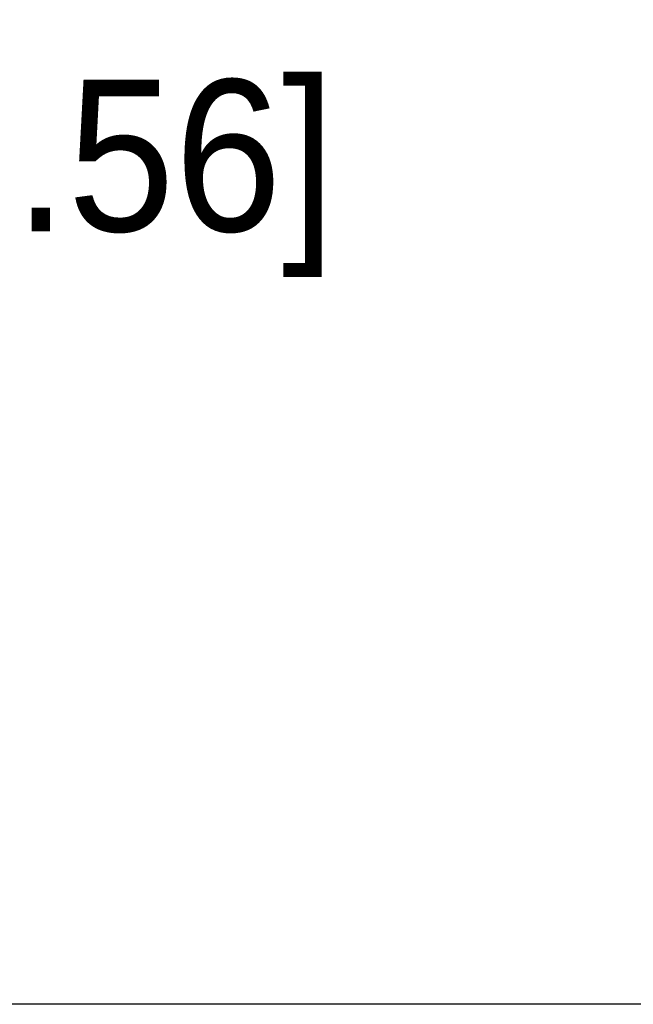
# Model space of a CAD drawing. Header units: inches. Extents: x 0 to 22, y 0 to 17.
# Tile 22 of 106: x 12.938 to 13.444, y 5.994 to 6.806. Entities that reach past the tile are written whole.
import ezdxf

# ---------------------------------------------------------------- set-up
doc = ezdxf.new("R2010")
doc.units = ezdxf.units.IN
doc.header["$LTSCALE"] = 1.21
doc.header["$MEASUREMENT"] = 0
doc.layers.get('0').update_dxf_attribs({"linetype": 'CONTINUOUS'})
doc.styles.get("Standard").update_dxf_attribs({"font": 'txt', "width": 0.95})
doc.dimstyles.new('DIMSTYLE_1', dxfattribs={"dimtxt": 0.125, "dimasz": 0.1875, "dimexe": 0.125, "dimexo": 0.0625, "dimgap": 0.0625, "dimtad": 0, "dimtih": 1, "dimtoh": 1, "dimdec": 3, "dimzin": 4, "dimdsep": 46, "dimtxsty": 'STANDARD', "dimblk": '_FILLED', "dimblk1": '_FILLED', "dimblk2": '_FILLED', "dimcen": 0.09, "dimadec": 3, "dimazin": 1, "dimtp": 0.001, "dimtm": 0.001, "dimtfac": 1, "dimtdec": 3, "dimtofl": 0, "dimtmove": 0, "dimatfit": 3, "dimldrblk": '_FILLED', "dimfxl": 1, "dimtolj": 1, "dimtzin": 4, "dimarcsym": 0})

# ---------------------------------------------------------------- blocks, each defined once
blk = doc.blocks.new('_FILLED')
at = {"color": 0, "linetype": 'BYBLOCK'}
blk.add_solid([(0, 0), (-1, 0.1667), (-1, -0.1667)], dxfattribs=at)
blk = doc.blocks.new('*D8')
at = {"color": 2, "linetype": 'CONTINUOUS'}
for p, q in [((14.48379, 7.39392), (12.57643, 7.39392)), ((12.70143, 7.39392), (12.70143, 6.81892)), ((12.70143, 5.99392), (12.70143, 6.56892)), ((14.05129, 5.99392), (12.57643, 5.99392))]:
    blk.add_line(p, q, dxfattribs=at)
at = {"color": 2, "linetype": 'CONTINUOUS', "xscale": 0.1875, "yscale": 0.1875, "zscale": 0.1875}
for p, rotation in [((12.70143, 7.39392), 90), ((12.70143, 5.99392), 270)]:
    blk.add_blockref('_FILLED', p, dxfattribs=dict(at, rotation=rotation))
at = {"color": 2, "linetype": 'CONTINUOUS', "insert": (12.70143, 6.75642), "char_height": 0.125, "width": 1.55, "attachment_point": 2, "line_spacing_factor": 0.9}
blk.add_mtext('1.400{\\ftxt.shx;\\W1.000000;\\H0.125000; }[35.56]', dxfattribs=at)

msp = doc.modelspace()

# ---------------------------------------------------------------- dimensions: what is measured, and where the dimension line sits
at = {"color": 2, "linetype": 'CONTINUOUS'}
dim = msp.add_linear_dim(base=(12.70143, 5.99392), p1=(14.54629, 7.39392), p2=(14.11379, 5.99392), angle=270, dimstyle='DIMSTYLE_1', dxfattribs=at)
dim.commit()
dim.dimension.update_dxf_attribs({"geometry": '*D8', "text_midpoint": (12.70143, 6.69392), "dimtype": 160})

doc.saveas('drawing.dxf')
